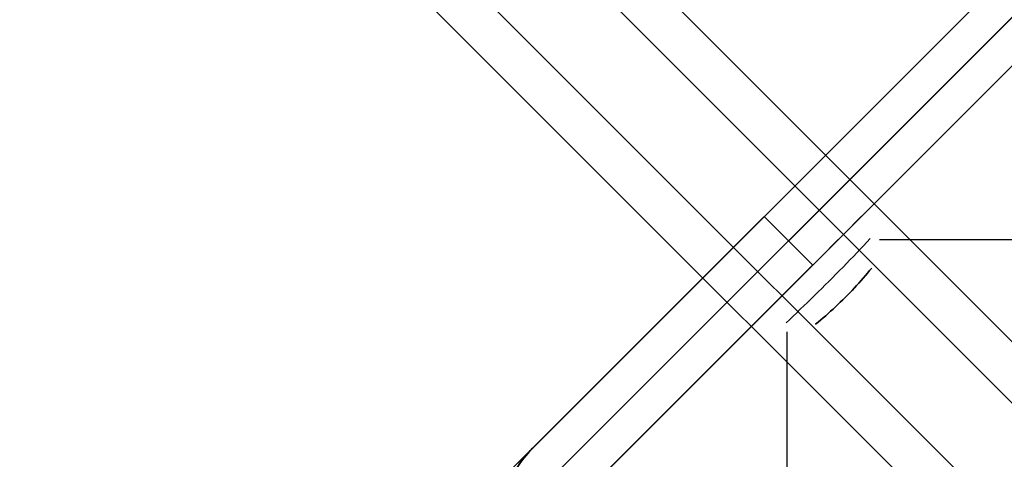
# Model space of a CAD drawing. Header units: millimetres. Extents: x -630 to 192, y -7 to 1615.
# Tile 145 of 249: x -629 to -608, y 1593 to 1602. Entities that reach past the tile are written whole.
import ezdxf

# ---------------------------------------------------------------- set-up
doc = ezdxf.new("R2010")
doc.units = ezdxf.units.MM
doc.header["$MEASUREMENT"] = 0
doc.layers.add('OVIDIO 160x80x72h', color=7, linetype='Continuous')

msp = doc.modelspace()

# ---------------------------------------------------------------- linework, layer by layer
at = {"layer": 'OVIDIO 160x80x72h'}
for points in [[(-596.959, 1614.146), (-629.485, 1581.619)], [(-629.485, 1581.619), (-596.959, 1614.146)], [(-596.429, 1613.615), (-628.955, 1581.089)], [(-595.898, 1613.085), (-628.425, 1580.559)], [(-628.425, 1580.559), (-595.898, 1613.085)], [(-602.439, 1608.665), (-624.005, 1587.099)], [(-601.378, 1607.605), (-622.945, 1586.039)], [(-618.525, 1592.579), (-607.919, 1603.185)], [(-607.919, 1603.185), (-618.525, 1592.579)], [(-608.212, 1602.893), (-618.232, 1592.872)], [(-618.232, 1592.872), (-608.212, 1602.893)], [(-608.212, 1602.893), (-618.232, 1592.872)], [(-618.232, 1592.872), (-608.212, 1602.893)], [(-618.232, 1592.872), (-608.212, 1602.893)], [(-607.389, 1602.655), (-617.995, 1592.049)], [(-606.858, 1602.125), (-617.464, 1591.519)], [(-617.464, 1591.519), (-606.858, 1602.125)], [(-612.161, 1596.822), (-613.222, 1597.882)], [(-612.161, 1596.822), (-613.222, 1597.882)], [(-598.311, 1597.376), (-610.703, 1597.376)], [(-612.716, 1582.971), (-612.716, 1595.364)], [(-618.52, 1592.538), (-618.475, 1592.597), (-618.429, 1592.655), (-618.382, 1592.712), (-618.333, 1592.766), (-618.283, 1592.82), (-618.232, 1592.872)], [(-618.232, 1592.872), (-618.282, 1592.821), (-618.331, 1592.769), (-618.379, 1592.715), (-618.426, 1592.659), (-618.471, 1592.603), (-618.515, 1592.545)], [(-618.515, 1592.545), (-618.471, 1592.603), (-618.426, 1592.659), (-618.379, 1592.715), (-618.331, 1592.769), (-618.282, 1592.821), (-618.232, 1592.872)]]:
    msp.add_lwpolyline(points, dxfattribs=at)
at = {"layer": 'OVIDIO 160x80x72h', "extrusion": (-0.004841, 0.999988, 4.68704e-05)}
for points in [[(603.194, 716.931), (602.961, 716.929)], [(602.961, 716.929), (603.194, 716.931)]]:
    msp.add_lwpolyline(points, dxfattribs=at)
at = {"layer": 'OVIDIO 160x80x72h', "extrusion": (0.999766, 0.009304, -0.019545)}
for points in [[(1602.372, 707.928), (1603.662, 705.22)], [(1603.662, 705.22), (1602.372, 707.928)], [(1603.662, 705.22), (1602.372, 707.928)]]:
    msp.add_lwpolyline(points, dxfattribs=at)
at = {"layer": 'OVIDIO 160x80x72h', "extrusion": (0.235702, -0.235702, 0.942809)}
for points in [[(698.157, 1711.502), (698.157, 1602.424)], [(697.209, 1602.424), (697.209, 1711.502)], [(694.363, 1602.424), (694.363, 1711.502)], [(695.311, 1711.502), (695.311, 1602.424)]]:
    msp.add_lwpolyline(points, dxfattribs=at)
at = {"layer": 'OVIDIO 160x80x72h', "extrusion": (0, 1, 0)}
for points in [[(598.311, 717.004), (610.703, 717.004)], [(610.703, 719.687), (598.311, 719.687)], [(612.045, 719.687), (613.387, 717.004)], [(613.387, 717.004), (612.045, 719.687)], [(613.387, 717.004), (612.045, 719.687)]]:
    msp.add_lwpolyline(points, dxfattribs=at)
at = {"layer": 'OVIDIO 160x80x72h', "extrusion": (1, 0, 0)}
for points in [[(1598.047, 717.004), (1596.705, 719.687)], [(1596.705, 719.687), (1598.047, 717.004)], [(1598.047, 717.004), (1596.705, 719.687)], [(1597.882, 719.866), (1597.882, 721.366)], [(1597.882, -0.134), (1597.882, 719.866)], [(1596.822, -0.134), (1596.822, 719.866)], [(1595.364, 717.004), (1582.971, 717.004)], [(1582.971, 719.687), (1595.364, 719.687)], [(1592.872, 721.366), (1592.872, 719.866)], [(1592.872, 719.866), (1592.872, 721.366)]]:
    msp.add_lwpolyline(points, dxfattribs=at)
at = {"layer": 'OVIDIO 160x80x72h', "extrusion": (0.071643, -0.008942, 0.99739)}
msp.add_lwpolyline([(1509.439, 853.61), (1509.439, 853.813)], dxfattribs=at)
at = {"layer": 'OVIDIO 160x80x72h', "extrusion": (0.986196, 0.050971, -0.15754)}
msp.add_lwpolyline([(1626.682, 624.557), (1625.747, 627.408)], dxfattribs=at)
at = {"layer": 'OVIDIO 160x80x72h', "extrusion": (0.057166, 0.971825, 0.228665)}
for points in [[(704.126, 344.364), (704.874, 341.459)], [(704.874, 341.459), (704.126, 344.364)]]:
    msp.add_lwpolyline(points, dxfattribs=at)
at = {"layer": 'OVIDIO 160x80x72h', "extrusion": (0.145236, -0.044201, 0.988409)}
for points in [[(1349.72, 1146.232), (1349.72, 1146.411)], [(1349.72, 1146.411), (1349.72, 1146.232)]]:
    msp.add_lwpolyline(points, dxfattribs=at)
at = {"layer": 'OVIDIO 160x80x72h', "extrusion": (0.050971, 0.986196, 0.15754)}
msp.add_lwpolyline([(694.158, 461.634), (693.223, 464.485)], dxfattribs=at)
at = {"layer": 'OVIDIO 160x80x72h', "extrusion": (0.999988, -0.004841, -4.68704e-05)}
for points in [[(1592.376, 716.975), (1592.61, 716.977)], [(1592.61, 716.977), (1592.376, 716.975)]]:
    msp.add_lwpolyline(points, dxfattribs=at)
at = {"layer": 'OVIDIO 160x80x72h', "extrusion": (0.009304, 0.999766, 0.019545)}
for points in [[(626.917, 688.505), (628.207, 685.797)], [(628.207, 685.797), (626.917, 688.505)], [(627.918, 686.404), (626.917, 688.505)]]:
    msp.add_lwpolyline(points, dxfattribs=at)
at = {"layer": 'OVIDIO 160x80x72h', "extrusion": (0.008942, -0.071643, 0.99739)}
msp.add_lwpolyline([(-410.405, 1706.502), (-410.405, 1706.705)], dxfattribs=at)
at = {"layer": 'OVIDIO 160x80x72h', "extrusion": (0.044201, -0.145236, 0.988409)}
for points in [[(-121.03, 1794.127), (-121.03, 1793.948)], [(-121.03, 1793.948), (-121.03, 1794.127)]]:
    msp.add_lwpolyline(points, dxfattribs=at)
at = {"layer": 'OVIDIO 160x80x72h', "extrusion": (0, -1.52159e-08, 1)}
for points in [[(-619.111, 1590.722), (-619.11, 1590.84), (-619.107, 1590.911), (-619.102, 1590.983), (-619.096, 1591.055), (-619.087, 1591.127), (-619.077, 1591.199), (-619.066, 1591.271), (-619.052, 1591.343), (-619.037, 1591.415), (-619.019, 1591.487), (-619.001, 1591.558), (-618.98, 1591.629), (-618.957, 1591.699), (-618.933, 1591.769), (-618.907, 1591.838), (-618.879, 1591.907), (-618.85, 1591.975), (-618.819, 1592.042), (-618.786, 1592.108), (-618.752, 1592.174), (-618.716, 1592.238), (-618.679, 1592.302), (-618.64, 1592.364), (-618.6, 1592.426), (-618.558, 1592.486), (-618.515, 1592.545), (-618.471, 1592.603), (-618.426, 1592.659), (-618.379, 1592.715), (-618.331, 1592.769), (-618.282, 1592.821), (-618.232, 1592.872)], [(-618.232, 1592.872), (-618.282, 1592.821), (-618.331, 1592.769), (-618.379, 1592.715), (-618.426, 1592.659), (-618.471, 1592.603), (-618.515, 1592.545), (-618.558, 1592.486), (-618.6, 1592.426), (-618.64, 1592.364), (-618.679, 1592.302), (-618.716, 1592.238), (-618.752, 1592.174), (-618.786, 1592.108), (-618.819, 1592.042), (-618.85, 1591.975), (-618.879, 1591.907), (-618.907, 1591.838), (-618.933, 1591.769), (-618.957, 1591.699), (-618.98, 1591.629), (-619.001, 1591.558), (-619.019, 1591.487), (-619.037, 1591.415), (-619.052, 1591.343), (-619.066, 1591.271), (-619.077, 1591.199), (-619.087, 1591.127), (-619.096, 1591.055), (-619.102, 1590.983), (-619.107, 1590.911), (-619.11, 1590.84), (-619.111, 1590.768), (-619.111, 1590.722)]]:
    msp.add_lwpolyline(points, dxfattribs=at)
at = {"layer": 'OVIDIO 160x80x72h'}
for points in [[(-612.161, 1596.822, 716.736), (-612.058, 1596.925, 716.737), (-611.955, 1597.028, 716.743), (-611.852, 1597.131, 716.753), (-611.749, 1597.234, 716.766), (-611.646, 1597.337, 716.783), (-611.543, 1597.44, 716.803), (-611.441, 1597.542, 716.828), (-611.339, 1597.644, 716.856), (-611.238, 1597.745, 716.888), (-611.137, 1597.846, 716.924), (-611.037, 1597.946, 716.963), (-610.937, 1598.046, 717.006)], [(-610.937, 1598.046, 717.006), (-611.037, 1597.946, 716.963), (-611.137, 1597.846, 716.924), (-611.238, 1597.745, 716.888), (-611.339, 1597.644, 716.856), (-611.441, 1597.542, 716.828), (-611.543, 1597.44, 716.803), (-611.646, 1597.337, 716.783), (-611.749, 1597.234, 716.766), (-611.852, 1597.131, 716.753), (-611.955, 1597.028, 716.743), (-612.058, 1596.925, 716.737), (-612.161, 1596.822, 716.736)], [(-610.905, 1597.401, 718.36), (-610.977, 1597.325, 718.327), (-611.05, 1597.247, 718.296), (-611.123, 1597.17, 718.269), (-611.197, 1597.092, 718.244), (-611.272, 1597.014, 718.222), (-611.347, 1596.936, 718.203), (-611.423, 1596.858, 718.187), (-611.499, 1596.78, 718.173), (-611.576, 1596.702, 718.163), (-611.653, 1596.624, 718.156), (-611.73, 1596.546, 718.151), (-611.808, 1596.468, 718.15)], [(-613.386, 1595.598, 717.006), (-613.286, 1595.697, 716.963), (-613.186, 1595.797, 716.924), (-613.085, 1595.898, 716.888), (-612.984, 1596, 716.856), (-612.882, 1596.101, 716.828), (-612.78, 1596.204, 716.803), (-612.677, 1596.306, 716.783), (-612.574, 1596.409, 716.766), (-612.471, 1596.512, 716.753), (-612.368, 1596.615, 716.743), (-612.265, 1596.719, 716.737), (-612.161, 1596.822, 716.736)], [(-612.161, 1596.822, 716.736), (-612.265, 1596.719, 716.737), (-612.368, 1596.615, 716.743), (-612.471, 1596.512, 716.753), (-612.574, 1596.409, 716.766), (-612.677, 1596.306, 716.783), (-612.78, 1596.204, 716.803), (-612.882, 1596.101, 716.828), (-612.984, 1596, 716.856), (-613.085, 1595.898, 716.888), (-613.186, 1595.797, 716.924), (-613.286, 1595.697, 716.963), (-613.386, 1595.598, 717.006)], [(-610.872, 1596.757, 719.714), (-610.918, 1596.702, 719.69), (-610.964, 1596.647, 719.668), (-611.01, 1596.593, 719.648), (-611.058, 1596.538, 719.631), (-611.105, 1596.484, 719.615), (-611.154, 1596.43, 719.601), (-611.203, 1596.377, 719.59), (-611.252, 1596.323, 719.581), (-611.302, 1596.271, 719.573), (-611.352, 1596.218, 719.568), (-611.403, 1596.166, 719.565), (-611.454, 1596.115, 719.564)], [(-611.454, 1596.115, 719.564), (-611.403, 1596.166, 719.565), (-611.352, 1596.218, 719.568), (-611.302, 1596.271, 719.573), (-611.252, 1596.323, 719.581), (-611.203, 1596.377, 719.59), (-611.154, 1596.43, 719.601), (-611.105, 1596.484, 719.615), (-611.058, 1596.538, 719.631), (-611.01, 1596.593, 719.648), (-610.964, 1596.647, 719.668), (-610.918, 1596.702, 719.69), (-610.872, 1596.757, 719.714)], [(-612.741, 1595.565, 718.36), (-612.664, 1595.637, 718.327), (-612.587, 1595.71, 718.296), (-612.51, 1595.783, 718.269), (-612.432, 1595.858, 718.244), (-612.354, 1595.932, 718.222), (-612.276, 1596.008, 718.203), (-612.198, 1596.083, 718.187), (-612.12, 1596.16, 718.173), (-612.042, 1596.236, 718.163), (-611.964, 1596.313, 718.156), (-611.886, 1596.391, 718.151), (-611.808, 1596.468, 718.15)], [(-611.454, 1596.115, 719.564), (-611.506, 1596.064, 719.565), (-611.558, 1596.013, 719.568), (-611.61, 1595.962, 719.573), (-611.663, 1595.913, 719.581), (-611.716, 1595.863, 719.59), (-611.77, 1595.814, 719.601), (-611.824, 1595.766, 719.615), (-611.878, 1595.718, 719.631), (-611.932, 1595.671, 719.649), (-611.987, 1595.624, 719.668), (-612.042, 1595.578, 719.69), (-612.097, 1595.533, 719.714)], [(-612.097, 1595.533, 719.714), (-612.042, 1595.578, 719.69), (-611.987, 1595.624, 719.668), (-611.932, 1595.671, 719.649), (-611.878, 1595.718, 719.631), (-611.824, 1595.766, 719.615), (-611.77, 1595.814, 719.601), (-611.716, 1595.863, 719.59), (-611.663, 1595.913, 719.581), (-611.61, 1595.962, 719.573), (-611.558, 1596.013, 719.568), (-611.506, 1596.064, 719.565), (-611.454, 1596.115, 719.564)]]:
    msp.add_polyline3d(points, dxfattribs=at)

doc.saveas('drawing.dxf')
